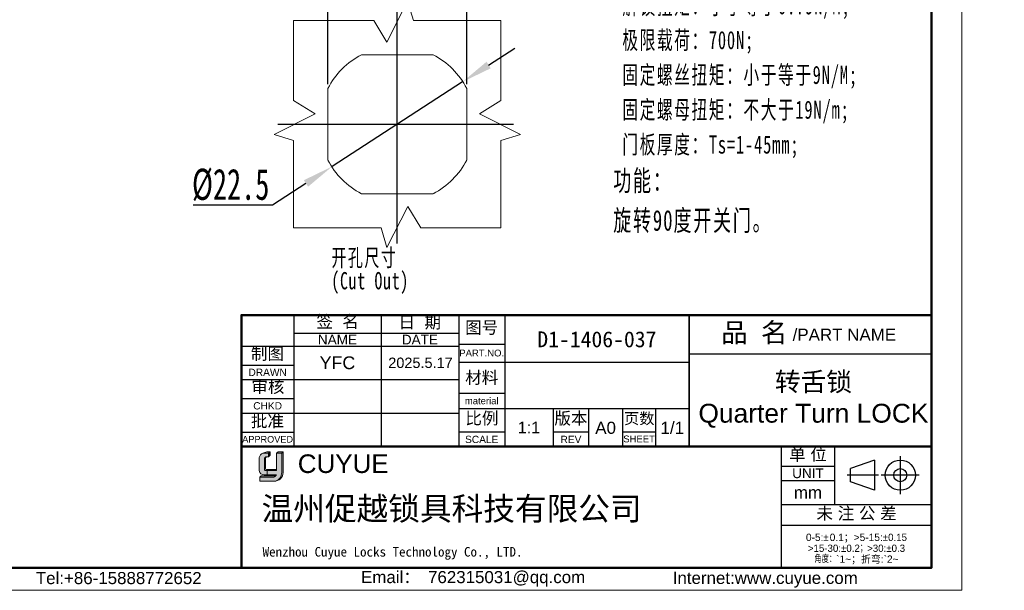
# Model space of a CAD drawing. Header units: millimetres. Extents: x 3186 to 3452, y 1587 to 1771.
# Tile 11 of 17: x 3310 to 3452, y 1587 to 1669. Entities that reach past the tile are written whole.
import ezdxf

# ---------------------------------------------------------------- set-up
doc = ezdxf.new("R2010")
doc.units = ezdxf.units.MM
doc.linetypes.add('CENTER', pattern=[10.159999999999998, 6.35, -1.27, 1.27, -1.27])
doc.linetypes.add('虚线', pattern=[2, 1, -1])
for name, color, linetype, lineweight in [('0007', 7, 'Continuous', 5), ('实线层', 7, 'Continuous', 25), ('尺寸线层', 3, 'Continuous', 18), ('粗实线层', 7, 'Continuous', 50), ('细实线层', 3, 'Continuous', 18), ('虚线层', 6, '虚线', 18)]:
    doc.layers.add(name, color=color, linetype=linetype, lineweight=lineweight)
doc.layers.add('中心线层', color=1, linetype='CENTER')
doc.styles.add('ARIAL', font='arial.ttf')
doc.styles.get("Standard").update_dxf_attribs({"font": 'arial.ttf'})
doc.styles.add('TEXTSTYLE_2', font='arial.ttf')
doc.styles.add('TEXTSTYLE_3', font='arial.ttf')
doc.styles.add('TEXTSTYLE_4', font='arial.ttf')
doc.styles.add('标准', font='txt', dxfattribs={"width": 0.667})
doc.dimstyles.new('对齐', dxfattribs={"dimtxt": 3, "dimasz": 2.5, "dimexe": 1.25, "dimexo": 0.625, "dimtad": 1, "dimdsep": 46, "dimtxsty": '标准', "dimcen": 2.5, "dimclrd": 3, "dimclre": 3, "dimclrt": 3, "dimadec": 0, "dimazin": 0, "dimtfac": 1, "dimtmove": 0, "dimatfit": 3, "dimfxl": 1, "dimarcsym": 0})
doc.dimstyles.new('标准', dxfattribs={"dimscale": 0.8, "dimtxt": 3.5, "dimasz": 4, "dimexe": 2, "dimexo": 0, "dimtad": 1, "dimdec": 1, "dimdsep": 46, "dimtxsty": '标准', "dimblk": '_CAXARROW', "dimcen": 0, "dimdle": 8, "dimazin": 2, "dimtfac": 0.707107, "dimtmove": 0, "dimatfit": 3, "dimfxl": 1, "dimtolj": 1, "dimarcsym": 1})

# ---------------------------------------------------------------- blocks, each defined once
blk = doc.blocks.new('_CAXARROW')
blk.add_hatch(color=0).paths.add_polyline_path([(0, 0), (-1, 0.125), (-1, -0.125)], flags=0)
blk = doc.blocks.new('*D22')
at = {"layer": 'Defpoints', "color": 0, "linetype": 'ByBlock', "transparency": 16777216}
for p in [(3373.970331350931, 1660.050873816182), (3355.089832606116, 1647.812541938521)]:
    blk.add_point(p, dxfattribs=at)
at = {"layer": '尺寸线层', "color": 0, "linetype": 'Continuous', "lineweight": -2, "transparency": 16777216}
for p, q in [((3377.746431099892, 1662.498540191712), (3381.522530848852, 1664.946206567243)), ((3373.970331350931, 1660.050873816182), (3355.089832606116, 1647.812541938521)), ((3351.313732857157, 1645.364875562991), (3346.486805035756, 1642.236062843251)), ((3346.486805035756, 1642.236062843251), (3334.970647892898, 1642.236062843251))]:
    blk.add_line(p, q, dxfattribs=at)
at = {"layer": '尺寸线层', "color": 0, "linetype": 'ByBlock', "lineweight": -2, "transparency": 16777216, "xscale": 4.5, "yscale": 4.5, "zscale": 4.5}
for p, rotation in [((3373.970331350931, 1660.050873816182), 212.9512912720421), ((3355.089832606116, 1647.812541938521), 32.95129127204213)]:
    blk.add_blockref('_CAXARROW', p, dxfattribs=dict(at, rotation=rotation))
at = {"layer": '尺寸线层', "color": 0, "linetype": 'ByBlock', "transparency": 16777216, "insert": (3340.416226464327, 1645.149634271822), "char_height": 4.5, "width": 28.70032995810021, "attachment_point": 5, "style": '标准'}
blk.add_mtext('\\A1;%%C22.5', dxfattribs=at)
blk = doc.blocks.new('*D26')
at = {"layer": 'Defpoints', "color": 0, "linetype": 'ByBlock', "transparency": 16777216}
for p in [(3374.574526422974, 1678.547755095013), (3354.480081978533, 1659.119192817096), (3374.574526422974, 1659.108496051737)]:
    blk.add_point(p, dxfattribs=at)
at = {"layer": '尺寸线层', "color": 3, "linetype": 'Continuous', "lineweight": -2, "transparency": 16777216}
for p, q in [((3354.480081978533, 1659.744192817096), (3354.480081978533, 1679.797755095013)), ((3374.574526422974, 1659.733496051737), (3374.574526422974, 1679.797755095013)), ((3356.980081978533, 1678.547755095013), (3372.074526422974, 1678.547755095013))]:
    blk.add_line(p, q, dxfattribs=at)
at = {"layer": '尺寸线层', "color": 3, "linetype": 'ByBlock', "transparency": 16777216}
for points in [[(3356.980081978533, 1678.96442176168), (3356.980081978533, 1678.131088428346), (3354.480081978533, 1678.547755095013)], [(3372.074526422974, 1678.96442176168), (3372.074526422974, 1678.131088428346), (3374.574526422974, 1678.547755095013)]]:
    blk.add_solid(points, dxfattribs=at)
at = {"layer": '尺寸线层', "color": 3, "linetype": 'ByBlock', "transparency": 16777216, "insert": (3364.527304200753, 1682.361326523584), "char_height": 6, "attachment_point": 5, "style": '标准'}
blk.add_mtext('□20.1', dxfattribs=at)

msp = doc.modelspace()

# ---------------------------------------------------------------- hatches: boundary and pattern name
at = {"layer": '实线层'}
h = msp.add_hatch(color=30, dxfattribs=at)
edge = h.paths.add_edge_path(flags=0)
edge.add_arc((3345.542788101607, 1605.6010626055), 0.2507087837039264, 103.89623382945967, 180.1196323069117, ccw=False)
edge.add_line((3345.482576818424, 1605.844433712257), (3345.874573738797, 1605.844433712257))
edge.add_line((3345.874573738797, 1605.844433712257), (3345.874573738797, 1606.380849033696))
edge.add_line((3345.874573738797, 1606.380849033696), (3345.086788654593, 1606.380849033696))
edge.add_arc((3345.333629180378, 1605.64100213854), 0.7799382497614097, 108.4506221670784, 173.4013944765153)
edge.add_line((3344.558857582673, 1605.730627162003), (3344.558857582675, 1603.83628724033))
edge.add_arc((3345.226228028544, 1603.898460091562), 0.6702602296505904, 185.3223660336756, 272.7233690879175)
edge.add_line((3345.258074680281, 1603.228956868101), (3345.678065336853, 1603.228956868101))
edge.add_line((3345.678065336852, 1603.228956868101), (3345.678065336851, 1603.83628724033))
edge.add_line((3345.678065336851, 1603.836287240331), (3345.488999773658, 1603.836287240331))
edge.add_arc((3345.473234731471, 1604.016906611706), 0.1813060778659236, 177.6597996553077, 274.98831874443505, ccw=False)
edge.add_line((3345.292079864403, 1604.024309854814), (3345.292079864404, 1605.600539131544))
h = msp.add_hatch(color=254, dxfattribs=at)
h.paths.add_polyline_path([(3345.659748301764, 1606.540398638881), (3345.086788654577, 1606.380849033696), (3345.874573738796, 1606.380849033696), (3346.145511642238, 1606.540398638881)], flags=0)
h.paths.add_polyline_path([(3347.028488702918, 1606.380849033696), (3347.79596331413, 1606.380849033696), (3348.021516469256, 1606.540398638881), (3347.311395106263, 1606.540398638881)], flags=0)
msp.add_hatch(color=251, dxfattribs=at).paths.add_polyline_path([(3345.874573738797, 1605.844433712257), (3346.145511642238, 1606.050299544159), (3346.145511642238, 1606.540398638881), (3345.874573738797, 1606.380849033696)], flags=0)
h = msp.add_hatch(color=251, dxfattribs=at)
edge = h.paths.add_edge_path(flags=0)
edge.add_line((3348.021516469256, 1606.540398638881), (3347.79596331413, 1606.380849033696))
edge.add_line((3347.79596331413, 1606.380849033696), (3347.79596331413, 1603.568195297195))
edge.add_arc((3346.522974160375, 1603.518544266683), 1.273957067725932, -71.74154242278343, 2.2336036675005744, ccw=False)
edge.add_arc((3346.711028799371, 1603.602560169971), 1.310938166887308, 279.2658368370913, 358.4978790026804)
edge.add_line((3348.021516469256, 1603.568195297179), (3348.021516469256, 1606.540398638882))
h = msp.add_hatch(color=251, dxfattribs=at)
edge = h.paths.add_edge_path(flags=0)
edge.add_line((3345.472880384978, 1604.133387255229), (3345.472880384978, 1605.600539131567))
edge.add_arc((3345.723588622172, 1605.601062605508), 0.2507087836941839, 103.89623382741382, 180.1196323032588, ccw=False)
edge.add_line((3345.663377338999, 1605.844433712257), (3345.482576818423, 1605.844433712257))
edge.add_arc((3345.542788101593, 1605.601062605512), 0.2507087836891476, 103.8962338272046, 180.1196323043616)
edge.add_line((3345.292079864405, 1605.600539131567), (3345.292079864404, 1604.024309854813))
edge.add_arc((3345.473234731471, 1604.016906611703), 0.1813060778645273, 177.6597996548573, 274.9883187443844)
edge.add_line((3345.488999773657, 1603.836287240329), (3347.028488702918, 1603.83628724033))
edge.add_line((3347.028488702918, 1603.836287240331), (3347.028488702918, 1603.988912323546))
edge.add_line((3347.028488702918, 1603.988912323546), (3345.588591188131, 1603.988912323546))
edge.add_arc((3345.615330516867, 1604.128902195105), 0.1425207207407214, 178.1966309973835, 259.1862447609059, ccw=False)
h = msp.add_hatch(color=251, dxfattribs=at)
edge = h.paths.add_edge_path(flags=0)
edge.add_line((3344.805004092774, 1603.084636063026), (3344.643630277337, 1602.907038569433))
edge.add_line((3344.643630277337, 1602.907038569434), (3346.645699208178, 1602.907038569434))
edge.add_arc((3346.572348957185, 1603.382803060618), 0.4813856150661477, 278.7644802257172, 323.8869948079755)
edge.add_line((3346.961239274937, 1603.099084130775), (3344.805004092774, 1603.084636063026))
at = {"layer": '尺寸线层'}
h = msp.add_hatch(color=179, dxfattribs=at)
edge = h.paths.add_edge_path(flags=0)
edge.add_line((3347.79596331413, 1606.380849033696), (3347.028488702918, 1606.380849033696))
edge.add_line((3347.028488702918, 1606.380849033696), (3347.028488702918, 1603.83628724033))
edge.add_line((3347.028488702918, 1603.836287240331), (3345.678065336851, 1603.836287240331))
edge.add_line((3345.678065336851, 1603.836287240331), (3345.678065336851, 1603.228956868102))
edge.add_line((3345.678065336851, 1603.228956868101), (3347.028488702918, 1603.228956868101))
edge.add_arc((3346.572348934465, 1603.382803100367), 0.4813856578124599, 278.7644821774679, 341.36184450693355, ccw=False)
edge.add_line((3346.645699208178, 1602.907038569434), (3344.643630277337, 1602.907038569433))
edge.add_line((3344.643630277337, 1602.907038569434), (3344.643630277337, 1602.29181075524))
edge.add_line((3344.643630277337, 1602.29181075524), (3346.688783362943, 1602.29181075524))
edge.add_arc((3346.711028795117, 1603.602559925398), 1.310937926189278, 269.0276957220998, 279.2658387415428)
edge.add_arc((3346.522974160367, 1603.518544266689), 1.273957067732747, 288.258457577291, 362.2336036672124)
edge.add_line((3347.795963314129, 1603.568195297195), (3347.79596331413, 1606.380849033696))

# ---------------------------------------------------------------- linework, layer by layer
at = {"color": 0, "linetype": 'Continuous'}
for p, q in [((3341.974943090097, 1626.334357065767), (3341.974943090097, 1607.545549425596)), ((3349.554273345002, 1626.333039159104), (3349.554273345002, 1607.314877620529)), ((3362.186262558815, 1626.333039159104), (3362.186262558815, 1607.314877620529)), ((3373.414043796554, 1626.349260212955), (3373.414043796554, 1607.260920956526)), ((3373.414697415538, 1626.333039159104), (3373.414697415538, 1607.314877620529)), ((3380.080926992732, 1626.349260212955), (3380.080926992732, 1607.260920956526)), ((3406.746000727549, 1626.333770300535), (3406.746000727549, 1607.245431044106)), ((3406.74845977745, 1626.349260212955), (3406.74845977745, 1607.260920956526)), ((3373.414043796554, 1622.138597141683), (3380.080926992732, 1622.138597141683)), ((3406.746000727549, 1620.719552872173), (3441.859277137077, 1620.719552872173)), ((3373.414043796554, 1619.542021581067), (3406.74845977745, 1619.542021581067)), ((3373.414043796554, 1615.050647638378), (3380.080926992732, 1615.050647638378)), ((3373.414043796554, 1612.804960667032), (3406.74845977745, 1612.804960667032)), ((3387.098698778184, 1612.804960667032), (3387.098698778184, 1607.260920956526)), ((3392.221672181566, 1612.804960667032), (3392.221672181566, 1607.260920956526)), ((3397.134112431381, 1612.804960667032), (3397.134112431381, 1607.260920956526)), ((3401.906197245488, 1612.804960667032), (3401.906197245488, 1607.260920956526)), ((3373.414043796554, 1609.436430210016), (3380.080926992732, 1609.436430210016)), ((3387.098698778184, 1609.436430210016), (3392.221672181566, 1609.436430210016)), ((3397.134112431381, 1609.436430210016), (3401.906197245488, 1609.436430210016)), ((3406.746000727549, 1607.260920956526), (3406.74845977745, 1607.260920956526)), ((3420.104252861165, 1607.314877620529), (3420.104252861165, 1589.840934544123)), ((3420.104321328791, 1607.309248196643), (3420.104321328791, 1589.765127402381)), ((3427.823870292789, 1607.309248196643), (3427.823870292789, 1598.958099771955)), ((3433.569645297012, 1605.365209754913), (3430.140427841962, 1604.123421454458)), ((3433.569645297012, 1605.365209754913), (3433.569645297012, 1600.994113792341)), ((3437.328370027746, 1605.927692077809), (3437.328370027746, 1600.431631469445)), ((3420.104321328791, 1604.502139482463), (3427.823870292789, 1604.502139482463)), ((3434.190726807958, 1603.179661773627), (3429.655009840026, 1603.179661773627)), ((3430.140427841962, 1602.235902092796), (3430.140427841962, 1604.123421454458)), ((3440.076400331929, 1603.179661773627), (3434.580339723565, 1603.179661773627)), ((3420.104321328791, 1602.396807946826), (3427.823870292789, 1602.396807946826)), ((3433.569645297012, 1600.994113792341), (3430.140427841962, 1602.235902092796)), ((3420.104321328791, 1598.958099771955), (3441.859413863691, 1598.958099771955)), ((3420.104321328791, 1595.940457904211), (3441.859413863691, 1595.940457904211))]:
    msp.add_line(p, q, dxfattribs=at)
at = {"linetype": 'Continuous'}
for p, q in [((3349.554273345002, 1623.736463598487), (3373.414697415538, 1623.736463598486)), ((3341.975079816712, 1621.841665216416), (3373.414697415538, 1621.841665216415)), ((3341.975079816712, 1619.104734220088), (3349.554273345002, 1619.104734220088)), ((3341.975079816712, 1616.999402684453), (3373.414697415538, 1616.999402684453)), ((3341.975079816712, 1614.262471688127), (3349.554273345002, 1614.262471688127)), ((3341.975079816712, 1612.157140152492), (3373.414697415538, 1612.157140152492)), ((3341.975079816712, 1609.420209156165), (3349.554273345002, 1609.420209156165))]:
    msp.add_line(p, q, dxfattribs=at)
at = {"color": 0, "linetype": 'Continuous'}
for radius in [2.18554798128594, 0.9437596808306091]:
    msp.add_circle((3437.328370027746, 1603.179661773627), radius, dxfattribs=at)
at = {"layer": '0007'}
for p, q in [((3345.086788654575, 1606.380849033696), (3345.659748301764, 1606.540398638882)), ((3345.086788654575, 1606.380849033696), (3345.874573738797, 1606.380849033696)), ((3345.659748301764, 1606.540398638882), (3346.145511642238, 1606.540398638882)), ((3345.874573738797, 1606.380849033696), (3346.145511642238, 1606.540398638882)), ((3345.874573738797, 1605.844433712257), (3345.874573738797, 1606.380849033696)), ((3345.874573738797, 1605.844433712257), (3346.145511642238, 1606.05029954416)), ((3346.145511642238, 1606.05029954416), (3346.145511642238, 1606.540398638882)), ((3347.028488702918, 1606.380849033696), (3347.311395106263, 1606.540398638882)), ((3347.028488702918, 1606.380849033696), (3347.79596331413, 1606.380849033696)), ((3347.028488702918, 1603.836287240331), (3347.028488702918, 1606.380849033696)), ((3347.311395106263, 1606.540398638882), (3348.021516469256, 1606.540398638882)), ((3347.79596331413, 1606.380849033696), (3348.021516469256, 1606.540398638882)), ((3347.79596331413, 1606.380849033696), (3347.79596331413, 1603.568195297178)), ((3348.021516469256, 1606.540398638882), (3348.021516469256, 1603.568195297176)), ((3344.558857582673, 1603.836287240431), (3344.558857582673, 1605.730627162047)), ((3345.292079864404, 1604.02430985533), (3345.292079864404, 1605.60053911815)), ((3345.472880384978, 1604.13338725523), (3345.472880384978, 1605.60053911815)), ((3345.482576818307, 1605.844433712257), (3345.874573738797, 1605.844433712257)), ((3344.805004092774, 1603.084636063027), (3346.96123927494, 1603.099084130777)), ((3345.258074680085, 1603.228956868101), (3347.028488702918, 1603.228956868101)), ((3345.488999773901, 1603.836287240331), (3347.028488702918, 1603.836287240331)), ((3345.588591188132, 1603.988912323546), (3347.028488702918, 1603.988912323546)), ((3345.678065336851, 1603.836287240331), (3345.678065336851, 1603.228956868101)), ((3344.643630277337, 1602.907038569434), (3344.805004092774, 1603.084636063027)), ((3344.643630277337, 1602.29181075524), (3344.643630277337, 1602.907038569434)), ((3344.643630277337, 1602.907038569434), (3346.645699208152, 1602.907038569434)), ((3344.643630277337, 1602.29181075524), (3346.688783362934, 1602.29181075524))]:
    msp.add_line(p, q, dxfattribs=at)
for centre, radius, start, end in [((3345.333629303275, 1605.641002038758), 0.7799383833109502, 108.4506284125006, 173.401388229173), ((3345.542788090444, 1605.601062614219), 0.2507087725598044, 103.8962318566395, 180.1196373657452), ((3345.723588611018, 1605.601062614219), 0.2507087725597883, 103.8962318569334, 180.1196373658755), ((3345.226228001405, 1603.898460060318), 0.6702601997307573, 185.3223635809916, 272.7233715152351), ((3345.473234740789, 1604.016906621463), 0.1813060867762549, 177.6598026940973, 274.9883156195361), ((3345.615330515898, 1604.128902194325), 0.1425207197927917, 178.1966306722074, 259.1862450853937), ((3346.572348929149, 1603.382803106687), 0.4813856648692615, 278.7644826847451, 341.3618439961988), ((3346.711028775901, 1603.602560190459), 1.310938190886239, 269.0276967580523, 358.497878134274), ((3346.522974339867, 1603.518544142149), 1.273956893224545, 288.2424993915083, 2.233609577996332)]:
    msp.add_arc(centre, radius, start, end, dxfattribs=at)
at = {"layer": '中心线层', "linetype": 'ByBlock'}
for p, q in [((3364.530081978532, 1636.662661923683), (3364.530081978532, 1671.200753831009)), ((3347.261036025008, 1653.931707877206), (3381.360244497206, 1653.931707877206))]:
    msp.add_line(p, q, dxfattribs=at)
at = {"layer": '粗实线层'}
for p, q in [((3341.975079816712, 1607.314877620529), (3420.104252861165, 1607.314877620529)), ((3420.104321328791, 1607.309248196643), (3441.859413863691, 1607.309248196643))]:
    msp.add_line(p, q, dxfattribs=at)
msp.add_lwpolyline([(3201.347948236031, 1766.358657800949), (3441.859413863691, 1766.358657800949), (3441.859413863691, 1589.782622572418), (3201.347948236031, 1589.782622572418)], close=True, dxfattribs=at)
msp.add_lwpolyline([(3441.859277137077, 1626.333770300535), (3402.906000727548, 1626.333770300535), (3341.975079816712, 1626.333039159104), (3341.975079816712, 1589.765127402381)], dxfattribs=at)
at = {"layer": '细实线层'}
msp.add_lwpolyline([(3185.710743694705, 1770.744765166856), (3446.245521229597, 1770.744765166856), (3446.245521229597, 1586.528255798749), (3185.710743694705, 1586.528255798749)], close=True, dxfattribs=at)
at = {"layer": '虚线层', "linetype": 'ByBlock'}
for p, q in [((3363.0181840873, 1665.812828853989), (3366.024443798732, 1671.746236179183)), ((3366.024443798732, 1671.746236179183), (3366.87153484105, 1668.931707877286)), ((3349.530081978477, 1668.931707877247), (3361.119493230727, 1668.931707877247)), ((3349.530081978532, 1657.342296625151), (3349.530081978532, 1668.931707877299)), ((3361.119493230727, 1668.931707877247), (3363.0181840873, 1665.812828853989)), ((3379.530081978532, 1668.931707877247), (3366.871534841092, 1668.931707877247)), ((3379.530081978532, 1657.342296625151), (3379.530081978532, 1668.931707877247)), ((3359.376199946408, 1663.981707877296), (3369.683964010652, 1663.981707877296)), ((3354.480081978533, 1648.777825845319), (3354.480081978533, 1659.119192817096)), ((3374.580081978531, 1648.777825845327), (3374.580081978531, 1659.119192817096)), ((3349.53008197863, 1657.342296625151), (3352.648961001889, 1655.443605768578)), ((3379.530081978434, 1657.342296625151), (3376.411202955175, 1655.443605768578)), ((3352.648961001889, 1655.443605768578), (3346.715553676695, 1652.437346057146)), ((3376.411202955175, 1655.443605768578), (3382.344610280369, 1652.437346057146)), ((3346.715553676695, 1652.437346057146), (3349.53008197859, 1651.590255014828)), ((3349.530081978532, 1638.931707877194), (3349.530081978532, 1651.590255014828)), ((3382.344610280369, 1652.437346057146), (3379.530081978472, 1651.590255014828)), ((3379.530081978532, 1638.931707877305), (3379.530081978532, 1651.590255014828)), ((3359.342597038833, 1643.881707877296), (3369.683964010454, 1643.881707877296)), ((3366.041979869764, 1642.050586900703), (3363.035720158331, 1636.117179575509)), ((3367.940670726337, 1638.931707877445), (3366.041979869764, 1642.050586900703)), ((3349.530081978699, 1638.931707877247), (3362.188629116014, 1638.931707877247)), ((3363.035720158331, 1636.117179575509), (3362.188629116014, 1638.931707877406)), ((3367.940670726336, 1638.931707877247), (3379.530081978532, 1638.931707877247))]:
    msp.add_line(p, q, dxfattribs=at)
for centre, radius, start, end in [((3364.530081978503, 1653.931707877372), 11.29999999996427, 117.2660444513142, 152.7339555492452), ((3364.530081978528, 1653.931707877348), 11.30000000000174, 27.26604445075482, 62.73395554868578), ((3364.530081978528, 1653.93170787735), 11.29999999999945, 207.2660444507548, 242.7339555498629), ((3364.530081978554, 1653.931707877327), 11.29999999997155, 297.2660444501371, 332.7339555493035)]:
    msp.add_arc(centre, radius, start, end, dxfattribs=at)

# ---------------------------------------------------------------- texts
at = {"color": 0, "linetype": 'Continuous', "attachment_point": 2, "line_spacing_factor": 0.8999999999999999}
for s, insert, char_height, width, style in [('签  名', (3355.899318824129, 1626.2676251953), 1.754442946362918, 7.716807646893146, 'TEXTSTYLE_2'), ('日  期', (3367.785760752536, 1626.176741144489), 1.754442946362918, 7.716807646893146, 'TEXTSTYLE_2'), ('图号', (3376.747485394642, 1625.409026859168), 1.754442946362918, 5.139969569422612, 'TEXTSTYLE_2'), ('{\\fSimSun|b0|i0|c0|p34;品 名}', (3416.200275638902, 1625.204722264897), 2.807108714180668, 10.28542177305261, 'TEXTSTYLE_2'), ('/PART NAME', (3429.236292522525, 1624.377398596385), 1.754442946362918, 14.94211446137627, 'TEXTSTYLE_3'), ('PART.NO.', (3376.747485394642, 1621.331553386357), 0.9824880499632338, 6.468350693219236, 'TEXTSTYLE_3'), ('材料', (3376.747485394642, 1618.173556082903), 1.754442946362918, 5.139969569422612, 'TEXTSTYLE_2'), ('material', (3376.747485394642, 1614.419048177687), 0.9824880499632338, 6.165203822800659, 'TEXTSTYLE_3'), ('比例', (3376.776659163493, 1612.28942802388), 1.754442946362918, 5.139969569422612, 'TEXTSTYLE_2'), ('版本', (3389.660185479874, 1612.278377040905), 1.754442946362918, 5.139969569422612, 'TEXTSTYLE_2'), ('页数', (3399.545339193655, 1612.179367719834), 1.614087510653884, 4.728772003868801, 'TEXTSTYLE_2'), ('A0', (3394.677892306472, 1610.910162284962), 1.754442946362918, 2.576838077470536, 'TEXTSTYLE_2'), ('1/1', (3404.32732851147, 1610.910162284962), 1.754442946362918, 3.865257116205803, 'TEXTSTYLE_2'), ('SCALE', (3376.747485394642, 1608.87500846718), 1.05266576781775, 4.813304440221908, 'TEXTSTYLE_3'), ('REV', (3389.660185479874, 1608.87500846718), 1.05266576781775, 2.283474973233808, 'TEXTSTYLE_4'), ('SHEET', (3399.520154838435, 1608.910097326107), 0.9824880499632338, 4.059511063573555, 'TEXTSTYLE_4'), ('单 位', (3423.96409581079, 1607.049321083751), 1.754442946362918, 6.428388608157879, 'TEXTSTYLE_2'), ('UNIT', (3423.96409581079, 1604.15125089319), 1.403554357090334, 4.565464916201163, 'TEXTSTYLE_3'), ('mm', (3423.96409581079, 1601.554675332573), 1.754442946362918, 4.069785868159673, 'TEXTSTYLE_3'), ('未 注 公 差', (3430.994110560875, 1598.534428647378), 1.754442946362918, 14.14519625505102, 'TEXTSTYLE_2'), ('{\\C256;Email\\fSimSun|b0|i0|c0|p34;： \\farial|b0|i0|c0|p34;762315031@qq.com}', (3375.504807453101, 1589.313527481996), 1.750941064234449, 35.56216927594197, 'TEXTSTYLE_3'), ('{\\C256;Internet:www.cuyue.com}', (3417.781375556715, 1589.198975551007), 1.750941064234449, 51.90110448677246, 'TEXTSTYLE_3')]:
    msp.add_mtext(s, dxfattribs=dict(at, insert=insert, char_height=char_height, width=width, style=style))
at = {"linetype": 'Continuous', "attachment_point": 2, "line_spacing_factor": 0.8999999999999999}
for s, insert, char_height, width, style in [('NAME', (3355.870267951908, 1623.490841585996), 1.403554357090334, 5.650741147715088, 'TEXTSTYLE_3'), ('DATE', (3367.800479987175, 1623.490841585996), 1.403554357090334, 5.217674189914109, 'TEXTSTYLE_3'), ('{\\fSimSun|b0|i0|c134|p34;制图}', (3345.742366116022, 1621.640167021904), 1.754442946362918, 5.139969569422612, 'TEXTSTYLE_2'), ('DRAWN', (3345.764676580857, 1618.578401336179), 1.05266576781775, 5.545083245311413, 'TEXTSTYLE_3'), ('审核', (3345.804476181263, 1616.846230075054), 1.754442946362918, 5.139969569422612, 'TEXTSTYLE_2'), ('CHKD', (3345.764676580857, 1613.736138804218), 1.05266576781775, 4.159790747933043, 'TEXTSTYLE_3'), ('批准', (3345.73298815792, 1611.887546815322), 1.754442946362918, 5.139969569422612, 'TEXTSTYLE_2'), ('APPROVED', (3345.764676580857, 1608.841242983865), 0.9473991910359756, 7.339702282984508, 'TEXTSTYLE_3'), ('Tel:+86-15888772652', (3324.217672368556, 1589.172485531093), 1.750941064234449, 24.85569542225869, 'TEXTSTYLE_3')]:
    msp.add_mtext(s, dxfattribs=dict(at, insert=insert, char_height=char_height, width=width, style=style))
at = {"color": 0, "lineweight": 13, "insert": (3393.41346386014, 1622.809863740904), "char_height": 2.304, "width": 44.44178955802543, "attachment_point": 5}
msp.add_mtext('{\\fFangSong|b0|i0|c134|p34;\\C3;D1-1406-037}', dxfattribs=at)
at = {"color": 0, "insert": (3424.754540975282, 1614.039707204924), "char_height": 2.73146806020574, "width": 62.48649061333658, "attachment_point": 5, "style": 'ARIAL'}
msp.add_mtext('{\\fFangSong|b0|i0|c134|p34;转舌锁\\P}Quarter Turn LOCK', dxfattribs=at)
at = {"color": 0, "insert": (3383.58981288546, 1610.082411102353), "char_height": 1.680903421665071, "width": 11.69628630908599, "attachment_point": 5}
msp.add_mtext('1:1', dxfattribs=at)
at = {"color": 7, "linetype": 'Continuous', "attachment_point": 1, "line_spacing_factor": 0.8999999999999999}
for s, insert, char_height, width, style in [('CUYUE', (3350.129704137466, 1606.181961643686), 2.688, 29.95307687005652, 'TEXTSTYLE_2'), ('{\\fsimsun|b0|i0|c134|p34;\\C0;Wenzhou Cuyue Locks Technology Co., LTD.}', (3345.032859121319, 1592.786538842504), 1.3824, 57.70020964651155, 'TEXTSTYLE_3')]:
    msp.add_mtext(s, dxfattribs=dict(at, insert=insert, char_height=char_height, width=width, style=style))
at = {"color": 0, "linetype": 'Continuous', "lineweight": 13, "insert": (3430.981867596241, 1594.712347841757), "char_height": 1.050564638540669, "width": 21.35581969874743, "attachment_point": 2, "line_spacing_factor": 0.8999999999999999, "style": 'TEXTSTYLE_2'}
msp.add_mtext('0-5:{\\Fgdt,gbcbig.shx;`\\fsimsun|b0|i0|c0|p34;\\W0.16667; \\farial|b0|i0|c0|p34;\\W1;0.1\\fsimsun|b0|i0|c0|p34;；}>5-15:{\\Fgdt,gbcbig.shx;`0.15\\P>15-30:`0.2；>30:`0.3\\P角度：}`1~{\\fsimsun|b0|i0|c0|p34;；折弯}:`2~', dxfattribs=at)
at = {"layer": 'Defpoints', "attachment_point": 5}
for s, insert, char_height in [('YFC', (3355.870267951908, 1619.420533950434), 1.8432), ('2025.5.17', (3367.886057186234, 1619.420533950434), 1.5)]:
    msp.add_mtext_dynamic_manual_height_columns(s, width=10.52665767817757, gutter_width=1, heights=[0], dxfattribs=dict(at, insert=insert, char_height=char_height))
at = {"layer": '尺寸线层', "insert": (3395.785333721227, 1709.137513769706), "char_height": 2.625, "width": 85.30840781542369, "attachment_point": 1, "line_spacing_factor": 1.150569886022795, "style": '标准'}
msp.add_mtext('{\\H1.14286x;\\T1.1;技术要求：\\P \\H0.875x;锁壳、锁芯、锁舌、螺母：SUS304^I\\P O圈NBR,\\P 防水平垫EPDM;\\P\\P\\H1.14286x;性能参数：\\P \\H0.875x;IP等级：IP65;\\P 解锁扭矩：小于等于0.79N/M;\\P 极限载荷：700N;\\P 固定螺丝扭矩：小于等于9N/M;\\P 固定螺母扭矩：不大于19N/m;\\P 门板厚度：Ts=1-45mm;\\P\\H1.14286x;功能：\\P旋转90度开关门。}', dxfattribs=at)
at = {"layer": '尺寸线层', "linetype": 'ByBlock', "insert": (3354.992667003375, 1635.888502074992), "char_height": 2.5, "width": 78.39056463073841, "attachment_point": 1, "line_spacing_factor": 1.150569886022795, "style": '标准'}
msp.add_mtext('\\pxsm0.8;{\\T1.1;开孔尺寸\\P(Cut Out)}', dxfattribs=at)
at = {"layer": '尺寸线层', "color": 6, "insert": (3344.888578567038, 1600.017170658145), "char_height": 3.36, "width": 71.48750424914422, "attachment_point": 1}
msp.add_mtext('{\\C0;温州促越锁具科技有限公司}', dxfattribs=at)

# ---------------------------------------------------------------- dimensions: what is measured, and where the dimension line sits
at = {"layer": '尺寸线层', "linetype": 'ByBlock'}
dim = msp.add_linear_dim(base=(3374.574526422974, 1678.547755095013), p1=(3354.480081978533, 1659.119192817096), p2=(3374.574526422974, 1659.108496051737), text='□20.1', dimstyle='对齐', override={"dimtxt": 6, "dimarcsym": 1}, dxfattribs=at)
dim.commit()
dim.dimension.update_dxf_attribs({"geometry": '*D26', "text_midpoint": (3364.527304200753, 1682.361326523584)})
dim = msp.add_diameter_dim_2p(p1=(3373.970331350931, 1660.050873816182), p2=(3355.089832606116, 1647.812541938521), dimstyle='标准', override={"dimscale": 1, "dimtxt": 4.5, "dimasz": 4.5, "dimtoh": 1, "dimpost": '%%C<>', "dimsah": 1, "dimatfit": 1}, dxfattribs=at)
dim.commit()
dim.dimension.update_dxf_attribs({"geometry": '*D22', "text_midpoint": (3340.416226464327, 1642.236062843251), "dimtype": 163})

doc.saveas('drawing.dxf')
